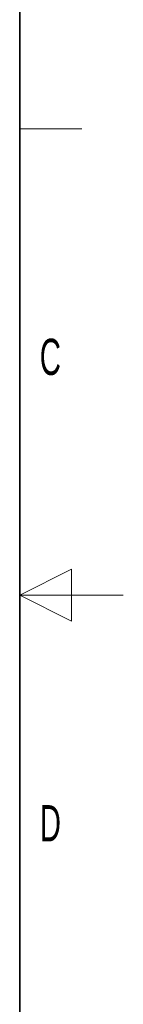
# Paper-space layout 'Blatt2' of a CAD drawing. Header units: millimetres. Extents: x 5 to 418, y 2 to 292.
# Tile 67 of 68: x 408 to 418, y 108 to 203. Entities that reach past the tile are written whole.
import ezdxf

# ---------------------------------------------------------------- set-up
doc = ezdxf.new("R2010")
doc.units = ezdxf.units.MM
doc.layers.add('SLD-0', color=7, linetype='Continuous')
doc.styles.add('SLDTEXTSTYLE1', font='TXT', dxfattribs={"width": 0.605})

psp = doc.layouts.new('Blatt2')

# ---------------------------------------------------------------- linework, layer by layer
at = {"layer": 'SLD-0', "lineweight": 35}
psp.add_line((408, 12), (408, 282.5), dxfattribs=at)
at = {"layer": 'SLD-0', "lineweight": 18}
for p, q in [((408, 192.25), (414, 192.25)), ((413, 149.75), (408, 147.25)), ((413, 144.75), (413, 149.75)), ((418, 147.25), (408, 147.25)), ((408, 147.25), (413, 144.75))]:
    psp.add_line(p, q, dxfattribs=at)

# ---------------------------------------------------------------- texts
at = {"layer": 'SLD-0', "char_height": 3.5, "attachment_point": 2, "style": 'SLDTEXTSTYLE1'}
for s, insert in [('C', (410.96, 172.001)), ('D', (410.96, 127.001))]:
    psp.add_mtext(s, dxfattribs=dict(at, insert=insert))

doc.saveas('drawing.dxf')
